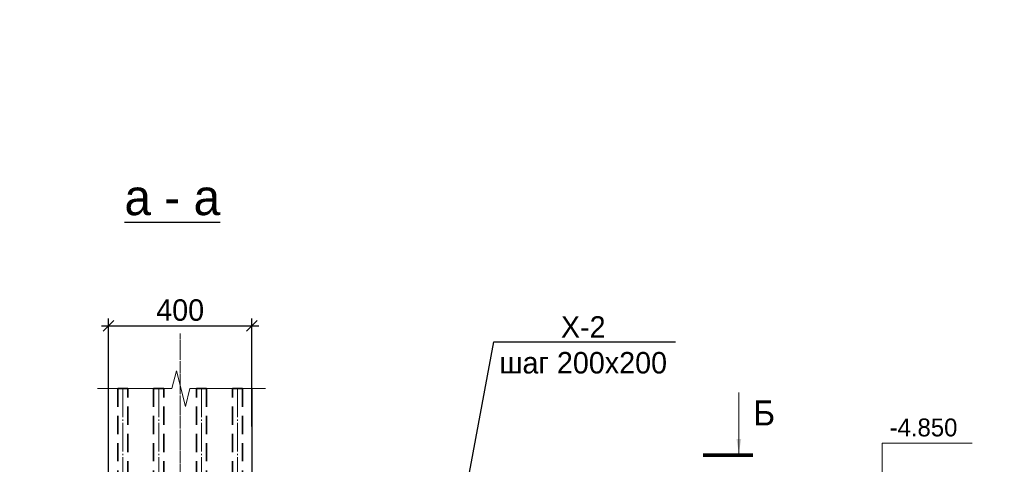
# Model space of a CAD drawing. Header units: millimetres. Extents: x -33345 to 4712671, y -3392 to 121473.
# Tile 76 of 256: x 531198 to 544960, y 54324 to 60536. Entities that reach past the tile are written whole.
import ezdxf
from ezdxf import colors
from ezdxf.entities.mleader import LeaderData, LeaderLine
from ezdxf.math import Vec2, Vec3

# ---------------------------------------------------------------- set-up
doc = ezdxf.new("R2010")
doc.units = ezdxf.units.MM
doc.linetypes.add('DASHED', pattern=[19.05, 12.7, -6.35])
doc.linetypes.add('ГОСТ 2.303 5', pattern=[24, 20, -1.5, 1, -1.5])
doc.layers.add('_линия', color=7, linetype='Continuous')
doc.layers.add('СПДС_РАЗМЕРЫ', color=7, linetype='Continuous')
for name, color, linetype, lineweight in [('w-line', 7, 'Continuous', 0), ('w-Армирования', 172, 'Continuous', 30), ('w-выноски', 7, 'Continuous', 0), ('КЖ Текст', 250, 'Continuous', 15), ('СПДС_w-ось', 4, 'Continuous', 0)]:
    doc.layers.add(name, color=color, linetype=linetype, lineweight=lineweight)
doc.styles.add('ISO', font='isocpeui.ttf')
doc.styles.get("Standard").update_dxf_attribs({"font": 'arial.ttf'})
doc.styles.add('X-U-RW-01$0$StyleROMANS', font='GOTHIC.TTF')
doc.dimstyles.new('М100', dxfattribs={"dimscale": 100, "dimtxt": 3, "dimasz": 1.5, "dimexe": 1, "dimexo": 1.5, "dimgap": 0.6, "dimtad": 1, "dimdec": 0, "dimtxsty": 'Standard', "dimblk": 'OBLIQUE', "dimcen": 2.5, "dimdle": 1, "dimadec": 0, "dimazin": 0, "dimtfac": 1, "dimtdec": 0, "dimtmove": 0, "dimatfit": 3, "dimldrblk": 'OBLIQUE', "dimfxl": 1.25, "dimarcsym": 0})

# ---------------------------------------------------------------- blocks, each defined once
blk = doc.blocks.new('_ArchTick')
at = {"color": 0, "linetype": 'ByBlock', "const_width": 0.15}
blk.add_lwpolyline([(-0.5, -0.5), (0.5, 0.5)], dxfattribs=at)
blk = doc.blocks.new('_Oblique')
at = {"color": 0, "linetype": 'ByBlock', "lineweight": -2}
blk.add_line((-0.5, -0.5), (0.5, 0.5), dxfattribs=at)
blk = doc.blocks.new('*D1898')
at = {"layer": 'Defpoints', "color": 0, "ltscale": 4, "transparency": 16777216}
for p in [(534441, 56259), (532441, 54701), (534441, 54701)]:
    blk.add_point(p, dxfattribs=at)
at = {"layer": 'СПДС_РАЗМЕРЫ', "color": 0, "lineweight": -2, "ltscale": 4, "transparency": 16777216}
for p, q in [((532441, 54851), (532441, 56359)), ((534441, 54851), (534441, 56359)), ((532341, 56259), (534541, 56259))]:
    blk.add_line(p, q, dxfattribs=at)
at = {"layer": 'СПДС_РАЗМЕРЫ', "color": 0, "lineweight": -2, "ltscale": 4, "transparency": 16777216, "xscale": 150, "yscale": 150, "zscale": 150, "rotation": 180}
blk.add_blockref('_Oblique', (532441, 56259), dxfattribs=at)
at = {"layer": 'СПДС_РАЗМЕРЫ', "color": 0, "lineweight": -2, "ltscale": 4, "transparency": 16777216, "xscale": 150, "yscale": 150, "zscale": 150}
blk.add_blockref('_Oblique', (534441, 56259), dxfattribs=at)
at = {"layer": 'СПДС_РАЗМЕРЫ', "color": 0, "ltscale": 4, "transparency": 16777216, "insert": (533441, 56477), "char_height": 300, "attachment_point": 5, "style": 'X-U-RW-01$0$StyleROMANS'}
blk.add_mtext('400', dxfattribs=at)

msp = doc.modelspace()

# ---------------------------------------------------------------- linework, layer by layer
at = {"layer": 'w-line', "color": 0, "lineweight": 30, "ltscale": 100}
for points in [[(524655.343, 54020.148), (532440.502, 54020.148), (532440.502, 55381.787)], [(534440.502, 55381.787), (534440.502, 54020.148), (542320.027, 54020.148)]]:
    msp.add_lwpolyline(points, dxfattribs=at)
at = {"layer": 'w-Армирования', "color": 0, "linetype": 'DASHED', "lineweight": 35, "ltscale": 20}
for points in [[(532570.51, 55381.787), (532570.51, 51827.162, -0.414213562), (532520.51, 51777.162), (531435.099, 51777.162), (531435.099, 51637.162), (532520.51, 51637.162, 0.414213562), (532710.51, 51827.162), (532710.51, 55381.787)], [(533070.51, 55381.787), (533070.51, 51827.162, -0.414213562), (533020.51, 51777.162), (532565.91, 51777.162), (532565.91, 51637.162), (533020.51, 51637.162, 0.414213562), (533210.51, 51827.162), (533210.51, 55381.787)], [(533810.51, 55381.787), (533810.51, 51827.162, 0.414213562), (533860.51, 51777.162), (534318.5, 51777.162), (534318.5, 51637.162), (533860.51, 51637.162, -0.414213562), (533670.51, 51827.162), (533670.51, 55381.787)], [(534310.51, 55381.787), (534310.51, 51827.162, 0.414213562), (534360.51, 51777.162), (535723.391, 51777.162), (535723.391, 51637.162), (534360.51, 51637.162, -0.414213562), (534170.51, 51827.162), (534170.51, 55381.787)]]:
    msp.add_lwpolyline(points, format="xyb", close=True, dxfattribs=at)
at = {"layer": 'w-выноски', "color": 0, "linetype": 'Continuous', "lineweight": 0, "ltscale": 4}
msp.add_line((541249.378, 54477.597), (541249.378, 55327.597), dxfattribs=at)
at = {"layer": 'w-выноски', "color": 0, "linetype": 'Continuous', "lineweight": 0, "ltscale": 100}
for p, q in [((543254.932, 54020.148), (543254.932, 54620.148)), ((543254.932, 54620.148), (544508.758, 54620.148))]:
    msp.add_line(p, q, dxfattribs=at)
at = {"layer": 'w-выноски', "color": 0, "linetype": 'Continuous', "ltscale": 100}
msp.add_lwpolyline([(534634.379, 55381.787), (533576.595, 55381.787), (533514.095, 55131.787), (533389.095, 55631.787), (533326.595, 55381.787), (532287.838, 55381.787)], dxfattribs=at)
at = {"layer": 'w-выноски', "color": 0, "linetype": 'Continuous', "lineweight": 0, "ltscale": 4, "const_width": 50}
msp.add_lwpolyline([(541449.378, 54452.597), (540749.378, 54452.597)], dxfattribs=at)
at = {"layer": 'w-выноски', "color": 0, "linetype": 'Continuous', "lineweight": 0, "ltscale": 4}
msp.add_solid([(541249.378, 54477.597), (541215.859, 54677.897), (541282.896, 54677.897)], dxfattribs=at)
at = {"layer": 'СПДС_w-ось', "color": 0, "linetype": 'ГОСТ 2.303 5', "lineweight": 9, "ltscale": 4}
msp.add_lwpolyline([(533440.51, 56150.462), (533440.51, 48294.063), (533440.51, 48300.798)], dxfattribs=at)
at = {"layer": 'СПДС_w-ось', "color": 0, "linetype": 'ГОСТ 2.303 5', "lineweight": 5, "ltscale": 20}
for points in [[(532640.51, 55381.787), (532640.51, 51827.162, -0.414213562), (532520.51, 51707.162), (531435.099, 51707.162)], [(533140.51, 55381.787), (533140.51, 51827.162, -0.414213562), (533020.51, 51707.162), (532565.91, 51707.162)], [(533740.51, 55381.787), (533740.51, 51827.162, 0.414213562), (533860.51, 51707.162), (534318.5, 51707.162)], [(534240.51, 55381.787), (534240.51, 51827.162, 0.414213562), (534360.51, 51707.162), (535723.391, 51707.162)]]:
    msp.add_lwpolyline(points, format="xyb", dxfattribs=at)

# ---------------------------------------------------------------- texts
at = {"attachment_point": 1}
for s, insert, char_height, width, style in [('\\pi4343.31532;{\\LА-А\\P\\pi0;Армирование приямка. M 1:20}', (351439.431, 62275.551), 500, 9875.6458, 'ISO'), ('{\\H1.66667x;\\Lа - а}', (532662.176, 58305.413), 300, 3068.60127, 'X-U-RW-01$0$StyleROMANS')]:
    msp.add_mtext(s, dxfattribs=dict(at, insert=insert, char_height=char_height, width=width, style=style))
at = {"layer": '_линия', "color": 18, "lineweight": 0, "true_color": 0x260000, "attachment_point": 1, "style": 'X-U-RW-01$0$StyleROMANS'}
for s, insert, char_height, width in [('Б', (541449.378, 55216.209), 350, 277.87884), ('-4.850', (543356.807, 54963.712), 250, 1024.76329)]:
    msp.add_mtext(s, dxfattribs=dict(at, insert=insert, char_height=char_height, width=width))
at = {"layer": 'КЖ Текст', "color": 0, "insert": (514416.149, 69272.497), "char_height": 350, "width": 7453.30724, "attachment_point": 5, "style": 'X-U-RW-01$0$StyleROMANS'}
msp.add_mtext('\\pi-687.015,l700,t700;1.^IДанный лист читать совместно с л. \\P2.^IВязку поперечных стержней (хомутов) во всех пересечениях с рабочей арматурой проводить отожжённой стальной проволокой диаметром 0.8-1.2мм. \\P3.^IКонцы поперечных стержней (хомутов) заводить в тело бетона на длину не менее 50мм.\\P4.^IКонцы продольных стержней заанкеровать в торцевые колонны на длину 40d (d-длина арматурного стержня).\\P5.^IМарка стали для арматуры АIII и АI должно быть 25Г2С или 35ГС по ГОСТ 14098-91\\P{\\A1;\\C256;6.^IПосле распалубливания боковые и верхние поверхности фундамента, соприкасающиеся с грунтом, обклеить полиизолом выступающими снизу фундамента. }', dxfattribs=at)

# ---------------------------------------------------------------- dimensions: what is measured, and where the dimension line sits
at = {"layer": 'СПДС_РАЗМЕРЫ', "color": 0, "ltscale": 4}
dim = msp.add_linear_dim(base=(534440.502, 56259.221), p1=(532440.502, 54700.968), p2=(534440.502, 54700.968), dimstyle='М100', override={"dimlfac": 0.2, "dimtxsty": 'X-U-RW-01$0$StyleROMANS'}, dxfattribs=at)
dim.commit()
dim.dimension.update_dxf_attribs({"geometry": '*D1898', "text_midpoint": (533440.502, 56476.766)})

# ---------------------------------------------------------------- leaders
ml = msp.add_multileader_mtext('Standard')
ml.set_content('Х-2\\Pшаг 200х200 ', color=256, style='X-U-RW-01$0$StyleROMANS')
ml.set_leader_properties()
ml.set_arrow_properties(name='ARCHTICK')
ml.build(insert=Vec2(0, 0))
ml.multileader.update_dxf_attribs({"text_left_attachment_type": 6, "text_right_attachment_type": 6, "dogleg_length": 0.36, "arrow_head_size": 300, "scale": 2})
ctx = ml.context
ctx.base_point, ctx.scale, ctx.char_height, ctx.arrow_head_size, ctx.landing_gap_size, ctx.plane_origin = Vec3(537824.747, 56032.988), 2, 300, 300, 4, Vec3(534659.866, 62656.665)
ctx.left_attachment, ctx.right_attachment, ctx.text_align_type = 6, 6, 1
notes = []
notes.append((ctx, [(0, (1, 1, 0), (537824.027, 56032.988), (1, 0), 0.72, [(1, [(535375.51, 53217.577), (537375.51, 53617.693)], 0, [])])]))
ctx.mtext.insert, ctx.mtext.width, ctx.mtext.alignment, ctx.mtext.flow_direction = Vec3(539074.94, 56392.988), 4195.60503, 2, 5
for ctx, leaders in notes:
    for number, flags, end, landing, length, lines in leaders:
        leader = LeaderData()
        leader.index, (leader.has_last_leader_line, leader.has_dogleg_vector, leader.attachment_direction) = number, flags
        leader.last_leader_point, leader.dogleg_vector, leader.dogleg_length = Vec3(end), Vec3(landing), length
        for number, points, colour, breaks in lines:
            line = LeaderLine()
            line.index, line.vertices, line.color, line.breaks = number, Vec3.list(points), colors.encode_raw_color(colour), breaks
            leader.lines.append(line)
        ctx.leaders.append(leader)

doc.saveas('drawing.dxf')
